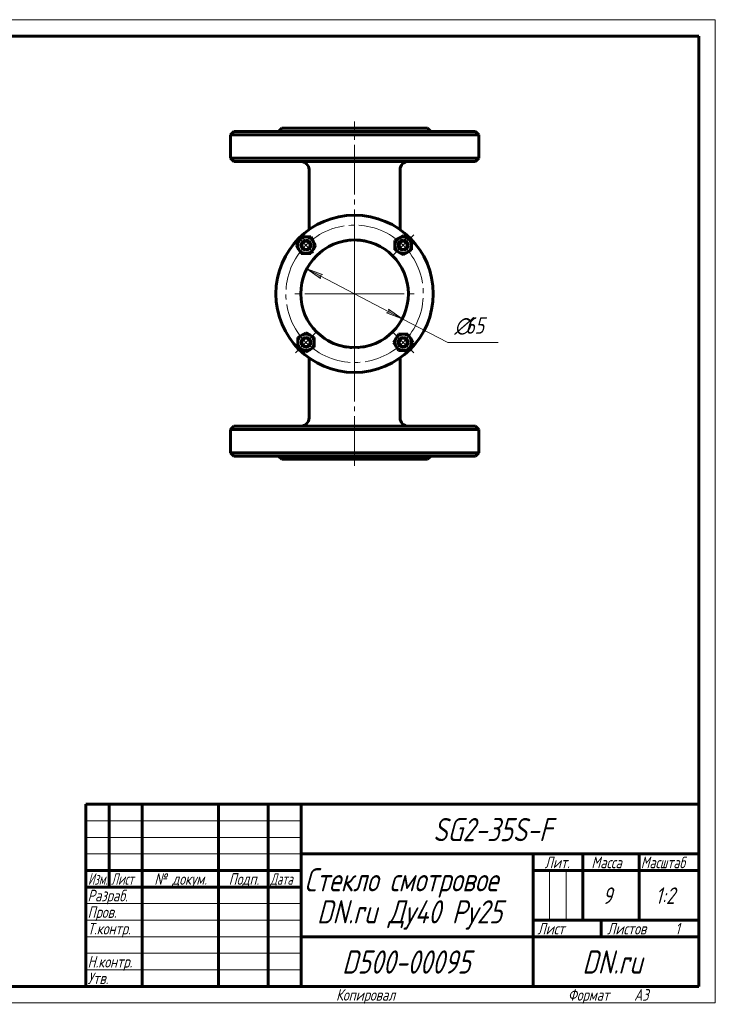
# Model space of a CAD drawing. Header units: millimetres. Extents: x 0 to 420, y 0 to 297.
# Tile 3 of 3: x 210 to 420, y 0 to 297. Entities that reach past the tile are written whole.
import ezdxf

# ---------------------------------------------------------------- set-up
doc = ezdxf.new("R2010")
doc.units = ezdxf.units.MM
for name, pattern in [('K5LT_AXLED', [19.5, 15, -1.5, 1.5, -1.5]), ('K5LT_BASIC', [0]), ('K5LT_THIN', [0])]:
    doc.linetypes.add(name, pattern=pattern)
doc.layers.add('Системный слой', color=7, linetype='Continuous')
doc.layers.add('Системный слой (1)', color=7, linetype='Continuous', true_color=0x6c6c6c)
doc.styles.add('KDIMTEXTSTYLE', font='GOST_AU.SHX', dxfattribs={"width": 0.96, "oblique": 15, "height": 5})
doc.styles.add('KTEXTSTYLE', font='GOST_AU.SHX', dxfattribs={"width": 0.96, "height": 5})
doc.dimstyles.new('KDIMSTYLE (0.50)', dxfattribs={"dimtxt": 5, "dimasz": 1, "dimexe": 2, "dimexo": 0, "dimgap": 1, "dimtad": 1, "dimlfac": 2, "dimtxsty": 'KDIMTEXTSTYLE', "dimsah": 1, "dimcen": 0, "dimdle": 1, "dimadec": 0, "dimazin": 0, "dimtfac": 0.667, "dimtmove": 0, "dimatfit": 3, "dimfxl": 1, "dimtvp": 1, "dimtolj": 1, "dimtzin": 0, "dimarcsym": 0})

# ---------------------------------------------------------------- blocks, each defined once
blk = doc.blocks.new('U48')
at = {"layer": 'Системный слой (1)', "linetype": 'K5LT_BASIC', "lineweight": 60}
for p, q in [((308.11, 198.23), (307.76, 198.3)), ((308.46, 198.17), (308.11, 198.23)), ((308.82, 198.11), (308.46, 198.17))]:
    blk.add_line(p, q, dxfattribs=at)
blk = doc.blocks.new('U49')
at = {"layer": 'Системный слой (1)', "linetype": 'K5LT_BASIC', "lineweight": 60}
for p, q in [((303.46, 199.86), (303.07, 200.08)), ((303.87, 199.65), (303.46, 199.86)), ((304.32, 199.44), (303.87, 199.65))]:
    blk.add_line(p, q, dxfattribs=at)
blk = doc.blocks.new('U50')
at = {"layer": 'Системный слой (1)', "linetype": 'K5LT_BASIC', "lineweight": 60}
for p, q in [((308.11, 198.23), (307.76, 198.3)), ((308.46, 198.17), (308.11, 198.23)), ((308.82, 198.11), (308.46, 198.17))]:
    blk.add_line(p, q, dxfattribs=at)
blk = doc.blocks.new('U51')
at = {"layer": 'Системный слой (1)', "linetype": 'K5LT_BASIC', "lineweight": 60}
for p, q in [((303.46, 199.86), (303.07, 200.08)), ((303.87, 199.65), (303.46, 199.86)), ((304.32, 199.44), (303.87, 199.65))]:
    blk.add_line(p, q, dxfattribs=at)
blk = doc.blocks.new('U52')
at = {"layer": 'Системный слой (1)', "linetype": 'K5LT_BASIC', "lineweight": 60}
for p, q in [((309.93, 198), (309.77, 198.01)), ((310.09, 197.99), (309.93, 198)), ((310.24, 197.98), (310.09, 197.99)), ((312.23, 197.99), (312.12, 197.99)), ((312.33, 198), (312.23, 197.99)), ((312.43, 198.01), (312.33, 198))]:
    blk.add_line(p, q, dxfattribs=at)
blk = doc.blocks.new('U53')
at = {"layer": 'Системный слой (1)', "linetype": 'K5LT_BASIC', "lineweight": 60}
for p, q in [((309.93, 198), (309.77, 198.01)), ((310.09, 197.99), (309.93, 198)), ((310.24, 197.98), (310.09, 197.99)), ((312.23, 197.99), (312.12, 197.99)), ((312.33, 198), (312.23, 197.99)), ((312.43, 198.01), (312.33, 198))]:
    blk.add_line(p, q, dxfattribs=at)
blk = doc.blocks.new('U54')
at = {"layer": 'Системный слой (1)', "linetype": 'K5LT_BASIC', "lineweight": 60}
for p, q in [((313.74, 198.17), (313.58, 198.14)), ((313.9, 198.2), (313.74, 198.17)), ((314.06, 198.23), (313.9, 198.2))]:
    blk.add_line(p, q, dxfattribs=at)
blk = doc.blocks.new('U55')
at = {"layer": 'Системный слой (1)', "linetype": 'K5LT_BASIC', "lineweight": 60}
for p, q in [((318.06, 199.52), (317.76, 199.38)), ((318.35, 199.66), (318.06, 199.52)), ((318.63, 199.81), (318.35, 199.66)), ((318.92, 199.96), (318.81, 199.9)), ((319.03, 200.02), (318.92, 199.96)), ((319.14, 200.08), (319.03, 200.02))]:
    blk.add_line(p, q, dxfattribs=at)
blk = doc.blocks.new('U56')
at = {"layer": 'Системный слой (1)', "linetype": 'K5LT_BASIC', "lineweight": 60}
for p, q in [((313.74, 198.17), (313.58, 198.14)), ((313.9, 198.2), (313.74, 198.17)), ((314.06, 198.23), (313.9, 198.2))]:
    blk.add_line(p, q, dxfattribs=at)
blk = doc.blocks.new('U57')
at = {"layer": 'Системный слой (1)', "linetype": 'K5LT_BASIC', "lineweight": 60}
for p, q in [((318.06, 199.52), (317.76, 199.38)), ((318.35, 199.66), (318.06, 199.52)), ((318.63, 199.81), (318.35, 199.66)), ((318.92, 199.96), (318.81, 199.9)), ((319.03, 200.02), (318.92, 199.96)), ((319.14, 200.08), (319.03, 200.02))]:
    blk.add_line(p, q, dxfattribs=at)
blk = doc.blocks.new('U58')
at = {"layer": 'Системный слой (1)', "linetype": 'K5LT_BASIC', "lineweight": 60}
for p, q in [((308.17, 230.19), (308.36, 230.22)), ((308.36, 230.22), (308.55, 230.25)), ((308.55, 230.25), (308.74, 230.28))]:
    blk.add_line(p, q, dxfattribs=at)
blk = doc.blocks.new('U59')
at = {"layer": 'Системный слой (1)', "linetype": 'K5LT_BASIC', "lineweight": 60}
for p, q in [((309.77, 230.4), (309.86, 230.41)), ((309.86, 230.41), (309.96, 230.41)), ((309.96, 230.41), (310.06, 230.42)), ((311.81, 230.44), (312.02, 230.43)), ((312.02, 230.43), (312.24, 230.41)), ((312.24, 230.41), (312.45, 230.4))]:
    blk.add_line(p, q, dxfattribs=at)
blk = doc.blocks.new('U60')
at = {"layer": 'Системный слой (1)', "linetype": 'K5LT_BASIC', "lineweight": 60}
for p, q in [((313.38, 230.29), (313.75, 230.24)), ((313.75, 230.24), (314.11, 230.17)), ((314.11, 230.17), (314.47, 230.1))]:
    blk.add_line(p, q, dxfattribs=at)
blk = doc.blocks.new('U61')
at = {"layer": 'Системный слой (1)', "linetype": 'K5LT_BASIC', "lineweight": 60}
for p, q in [((313.38, 230.29), (313.75, 230.24)), ((313.75, 230.24), (314.11, 230.17)), ((314.11, 230.17), (314.47, 230.1))]:
    blk.add_line(p, q, dxfattribs=at)
blk = doc.blocks.new('U62')
at = {"layer": 'Системный слой (1)', "linetype": 'K5LT_BASIC', "lineweight": 60}
for p, q in [((309.77, 230.4), (309.86, 230.41)), ((309.86, 230.41), (309.96, 230.41)), ((309.96, 230.41), (310.06, 230.42)), ((311.81, 230.44), (312.2, 230.42)), ((312.2, 230.42), (312.59, 230.39)), ((312.59, 230.39), (312.97, 230.35))]:
    blk.add_line(p, q, dxfattribs=at)
blk = doc.blocks.new('U63')
at = {"layer": 'Системный слой (1)', "linetype": 'K5LT_BASIC', "lineweight": 60}
for p, q in [((308.17, 230.19), (308.34, 230.22)), ((308.34, 230.22), (308.51, 230.25)), ((308.51, 230.25), (308.68, 230.27))]:
    blk.add_line(p, q, dxfattribs=at)
blk = doc.blocks.new('U64')
at = {"layer": 'Системный слой (1)', "linetype": 'K5LT_AXLED', "lineweight": 18}
for q in [(311.1, 232.95), (292.35, 214.2), (329.85, 214.2), (311.1, 195.45)]:
    blk.add_line((311.1, 214.2), q, dxfattribs=at)
blk = doc.blocks.new('D6')
at = {"layer": 'Системный слой (1)'}
for points in [[(301.43, 219.99), (296.69, 221.72), (300.82, 218.82), (300.68, 219.64)], [(325.51, 206.69), (321.38, 209.59), (321.52, 208.77), (320.77, 208.42)]]:
    blk.add_hatch(color=256, dxfattribs=at).paths.add_polyline_path(points)
at = {"layer": 'Системный слой (1)', "linetype": 'K5LT_THIN', "lineweight": 18}
for p, q in [((296.69, 221.72), (301.43, 219.99)), ((300.82, 218.82), (296.69, 221.72)), ((296.69, 221.72), (325.51, 206.69)), ((301.43, 219.99), (300.68, 219.64)), ((300.68, 219.64), (300.82, 218.82)), ((320.77, 208.42), (321.52, 208.77)), ((325.51, 206.69), (320.77, 208.42)), ((321.52, 208.77), (321.38, 209.59)), ((321.38, 209.59), (325.51, 206.69)), ((325.51, 206.69), (339.24, 199.53))]:
    blk.add_line(p, q, dxfattribs=at)
blk.add_wipeout([(341.24, 200.53), (341.24, 207.91), (352, 207.91), (352, 200.53)]).dxf.layer = 'Системный слой (1)'
blk.add_line((339.24, 199.53), (354.45, 199.53), dxfattribs=at)
at = {"layer": 'Системный слой (1)', "char_height": 5, "attachment_point": 1, "style": 'KTEXTSTYLE'}
for s, insert in [('\\H5.0;\\W1.000;\\Q15;\\Q15;\\W0.960;∅', (341.24, 207.12)), ('\\H5.0;\\W1.000;\\Q15;\\Q15;\\W0.960;65', (344.55, 207.12))]:
    blk.add_mtext(s, dxfattribs=dict(at, insert=insert))
blk = doc.blocks.new('KDIMARROW_01')
at = {"layer": 'Системный слой'}
blk.add_hatch(color=0, dxfattribs=at).paths.add_polyline_path([(0, 0), (-5, 0.66), (-4.5, 0), (-5, -0.66)])
at = {"layer": 'Системный слой', "color": 0, "linetype": 'K5LT_THIN', "lineweight": 18}
for p, q in [((-4.5, 0), (-5, 0.66)), ((-5, 0.66), (0, 0)), ((0, 0), (-5, -0.66)), ((-5, -0.66), (-4.5, 0))]:
    blk.add_line(p, q, dxfattribs=at)
at = {"layer": 'Системный слой (1)', "color": 0, "linetype": 'K5LT_THIN', "lineweight": 18}
blk.add_line((311.1, 214.2), (310.6, 214.2), dxfattribs=at)
blk = doc.blocks.new('U65')
at = {"layer": 'Системный слой (1)', "linetype": 'K5LT_AXLED', "lineweight": 18}
for p, q in [((325.77, 228.88), (328.95, 232.06)), ((296.43, 228.88), (294.13, 231.17)), ((298.72, 226.58), (296.43, 228.88)), ((322.59, 225.69), (325.77, 228.88)), ((299.61, 202.71), (296.43, 199.53)), ((322.59, 202.71), (325.77, 199.53)), ((296.43, 199.53), (293.24, 196.35)), ((325.77, 199.53), (328.95, 196.35))]:
    blk.add_line(p, q, dxfattribs=at)
for start, end in [(45, 135), (135, 225), (315, 45), (225, 315)]:
    blk.add_arc((311.1, 214.2), 20.75, start, end, dxfattribs=at)
blk = doc.blocks.new('U66')
at = {"linetype": 'K5LT_THIN', "lineweight": 18}
for p, q in [((0, 297), (420, 297)), ((420, 297), (420, 0)), ((230, 55), (295, 55)), ((230, 50), (295, 50)), ((230, 45), (295, 45)), ((369.96, 25), (369.96, 40)), ((374.98, 25), (374.98, 40)), ((230, 30), (295, 30)), ((230, 25), (295, 25)), ((230, 20), (295, 20)), ((230, 15), (295, 15)), ((230, 10), (295, 10)), ((420, 0), (0, 0))]:
    blk.add_line(p, q, dxfattribs=at)
at = {"linetype": 'K5LT_BASIC', "lineweight": 60}
for p, q in [((20, 292), (415, 292)), ((415, 292), (415, 5)), ((230, 60), (415, 60)), ((230, 5), (230, 60)), ((237, 35), (237, 60)), ((247, 5), (247, 60)), ((270, 5), (270, 60)), ((285, 5), (285, 60)), ((295, 5), (295, 60)), ((295, 45), (415, 45)), ((365, 5), (365, 45)), ((380, 25), (380, 45)), ((397, 25), (397, 45)), ((230, 40), (295, 40)), ((365, 40), (380, 40)), ((380, 40), (415, 40)), ((230, 35), (295, 35)), ((365, 25), (415, 25)), ((385.57, 20), (385.57, 25)), ((295, 20), (365, 20)), ((365, 20), (415, 20)), ((415, 5), (20, 5))]:
    blk.add_line(p, q, dxfattribs=at)
at = {"attachment_point": 1, "style": 'KTEXTSTYLE'}
for s, insert, char_height in [('\\H5.0;\\W1.000;\\Q15;\\Q15;\\W0.960;\\H7.00;SG2-35S-F', (334.83, 55.86), 7), ('\\H5.0;\\W1.000;\\Q15;\\Q15;\\W0.960;\\H3.50;Лит.', (368.47, 44.18), 3.5), ('\\H5.0;\\W1.000;\\Q15;\\Q15;\\W0.960;\\H3.50;Масса', (382.58, 44.18), 3.5), ('\\H5.0;\\W1.000;\\Q15;\\Q15;\\W0.926;\\H3.50;Масштаб', (397.52, 44.18), 3.5), ('\\H5.0;\\W1.000;\\Q15;\\Q15;\\W0.786;\\H3.50;Изм.', (230.62, 39.18), 3.5), ('\\H5.0;\\W1.000;\\Q15;\\Q15;\\W0.800;\\H3.50;Лист', (237.61, 39.18), 3.5), ('\\H5.0;\\W1.000;\\Q15;\\Q15;\\W0.960;\\H3.50;№ докум.', (250.63, 39.18), 3.5), ('\\H5.0;\\W1.000;\\Q15;\\Q15;\\W0.960;\\H3.50;Подп.', (273.1, 39.18), 3.5), ('\\H5.0;\\W1.000;\\Q15;\\Q15;\\W0.800;\\H3.50;Дата', (285.61, 39.18), 3.5), ('\\H5.0;\\W1.000;\\Q15;\\Q15;\\W0.960;\\H7.00;Стекло смотровое', (295.94, 40.69), 7), ('\\H5.0;\\W1.000;\\Q15;\\Q15;\\W0.960;\\H3.50;Разраб.', (230.5, 34.18), 3.5), ('\\H5.0;\\W1.000;\\Q15;\\Q15;\\W0.960;9', (386, 34.9), 5), ('\\H5.0;\\W1.000;\\Q15;\\Q15;\\W0.960;1:2', (401.92, 34.9), 5), ('\\H5.0;\\W1.000;\\Q15;\\Q15;\\W0.960;\\H7.00;DN.ru Ду40 Ру25', (299.74, 31.02), 7), ('\\H5.0;\\W1.000;\\Q15;\\Q15;\\W0.960;\\H3.50;Пров.', (230.5, 29.18), 3.5), ('\\H5.0;\\W1.000;\\Q15;\\Q15;\\W0.960;\\H3.50;Т.контр.', (230.5, 24.18), 3.5), ('\\H5.0;\\W1.000;\\Q15;\\Q15;\\W0.960;\\H3.50;Лист', (366.32, 24.18), 3.5), ('\\H5.0;\\W1.000;\\Q15;\\Q15;\\W0.960;\\H3.50;Листов', (387.36, 24.18), 3.5), ('\\H5.0;\\W1.000;\\Q15;\\Q15;\\W0.960;\\H3.50;1', (407.91, 24.18), 3.5), ('\\H5.0;\\W1.000;\\Q15;\\Q15;\\W0.960;\\H7.00;D500-00095', (307.33, 15.86), 7), ('\\H5.0;\\W1.000;\\Q15;\\Q15;\\W0.960;\\H7.00;DN.ru', (379.84, 15.86), 7), ('\\H5.0;\\W1.000;\\Q15;\\Q15;\\W0.960;\\H3.50;Н.контр.', (230.5, 14.18), 3.5), ('\\H5.0;\\W1.000;\\Q15;\\Q15;\\W0.960;\\H3.50;Утв.', (230.5, 9.18), 3.5), ('\\H5.0;\\W1.000;\\Q15;\\Q15;\\W0.960;\\H3.50;Копировал', (305.5, 4.18), 3.5), ('\\H5.0;\\W1.000;\\Q15;\\Q15;\\W0.960;\\H3.50;Формат', (375.5, 4.18), 3.5), ('\\H5.0;\\W1.000;\\Q15;\\Q15;\\W0.960;\\H3.50;A3', (395.5, 4.18), 3.5)]:
    blk.add_mtext(s, dxfattribs=dict(at, insert=insert, char_height=char_height))

msp = doc.modelspace()

# ---------------------------------------------------------------- linework, layer by layer
at = {"layer": 'Системный слой (1)', "linetype": 'K5LT_AXLED', "lineweight": 18}
for p, q in [((311.0993, 224.7016), (311.0993, 266.2041)), ((311.0993, 162.2041), (311.0993, 203.7066))]:
    msp.add_line(p, q, dxfattribs=at)
at = {"layer": 'Системный слой (1)', "linetype": 'K5LT_BASIC', "lineweight": 60}
for p, q in [((274.5993, 263.2041), (273.5993, 262.2041)), ((273.5993, 262.2041), (311.0993, 262.2041)), ((273.5993, 255.2041), (273.5993, 262.2041)), ((347.5993, 263.2041), (274.5993, 263.2041)), ((289.0993, 264.2041), (288.0993, 263.2041)), ((289.0993, 264.2041), (333.0993, 264.2041)), ((311.0993, 262.2041), (348.5993, 262.2041)), ((333.0993, 264.2041), (334.0993, 263.2041)), ((347.5993, 263.2041), (348.5993, 262.2041)), ((348.5993, 255.2041), (348.5993, 262.2041)), ((274.5993, 254.2041), (273.5993, 255.2041)), ((311.0993, 255.2041), (273.5993, 255.2041)), ((274.5993, 254.2041), (347.5993, 254.2041)), ((348.5993, 255.2041), (311.0993, 255.2041)), ((347.5993, 254.2041), (348.5993, 255.2041)), ((297.3493, 233.569), (297.3493, 251.7041)), ((324.8493, 233.569), (324.8493, 251.7041)), ((293.5401, 228.8765), (294.2617, 230.1265)), ((294.2617, 230.1265), (294.9834, 231.3765)), ((294.9834, 231.3765), (296.4268, 231.3765)), ((296.4268, 231.3765), (297.8702, 231.3765)), ((297.8702, 231.3765), (298.5919, 230.1265)), ((298.5919, 230.1265), (299.3136, 228.8765)), ((323.2717, 230.3199), (324.5217, 231.0416)), ((323.2717, 228.8765), (323.2717, 230.3199)), ((324.5217, 231.0416), (325.7717, 231.7633)), ((325.7717, 231.7633), (327.0217, 231.0416)), ((327.0217, 231.0416), (328.2717, 230.3199)), ((328.2717, 230.3199), (328.2717, 228.8765)), ((294.2617, 227.6265), (293.5401, 228.8765)), ((294.9834, 226.3765), (294.2617, 227.6265)), ((296.4268, 226.3765), (294.9834, 226.3765)), ((297.8702, 226.3765), (296.4268, 226.3765)), ((298.5919, 227.6265), (297.8702, 226.3765)), ((299.3136, 228.8765), (298.5919, 227.6265)), ((321.4616, 226.7215), (321.4525, 226.729)), ((323.2717, 227.4332), (323.2717, 228.8765)), ((324.5217, 226.7115), (323.2717, 227.4332)), ((325.7717, 225.9898), (324.5217, 226.7115)), ((327.0217, 226.7115), (325.7717, 225.9898)), ((328.2717, 227.4332), (327.0217, 226.7115)), ((328.2717, 228.8765), (328.2717, 227.4332)), ((295.1768, 201.6967), (296.4268, 202.4184)), ((296.4268, 202.4184), (297.6768, 201.6967)), ((293.9268, 200.975), (295.1768, 201.6967)), ((293.9268, 199.5316), (293.9268, 200.975)), ((293.9268, 198.0882), (293.9268, 199.5316)), ((297.6768, 201.6967), (298.9268, 200.975)), ((298.9268, 200.975), (298.9268, 199.5316)), ((298.9268, 199.5316), (298.9268, 198.0882)), ((321.4558, 201.6819), (321.4616, 201.6867)), ((322.885, 199.5316), (323.6067, 200.7816)), ((323.6067, 198.2816), (322.885, 199.5316)), ((323.6067, 200.7816), (324.3284, 202.0316)), ((324.3284, 202.0316), (325.7717, 202.0316)), ((325.7717, 202.0316), (327.2151, 202.0316)), ((327.2151, 202.0316), (327.9368, 200.7816)), ((327.9368, 200.7816), (328.6585, 199.5316)), ((328.6585, 199.5316), (327.9368, 198.2816)), ((295.1768, 197.3665), (293.9268, 198.0882)), ((296.4268, 196.6449), (295.1768, 197.3665)), ((297.6768, 197.3665), (296.4268, 196.6449)), ((298.9268, 198.0882), (297.6768, 197.3665)), ((324.3284, 197.0316), (323.6067, 198.2816)), ((325.7717, 197.0316), (324.3284, 197.0316)), ((327.2151, 197.0316), (325.7717, 197.0316)), ((327.9368, 198.2816), (327.2151, 197.0316)), ((297.3493, 176.7041), (297.3493, 194.8392)), ((324.8493, 176.7041), (324.8493, 194.8392)), ((274.5993, 174.2041), (273.5993, 173.2041)), ((273.5993, 173.2041), (311.0993, 173.2041)), ((273.5993, 166.2041), (273.5993, 173.2041)), ((347.5993, 174.2041), (274.5993, 174.2041)), ((311.0993, 173.2041), (348.5993, 173.2041)), ((347.5993, 174.2041), (348.5993, 173.2041)), ((348.5993, 166.2041), (348.5993, 173.2041)), ((274.5993, 165.2041), (273.5993, 166.2041)), ((311.0993, 166.2041), (273.5993, 166.2041)), ((274.5993, 165.2041), (347.5993, 165.2041)), ((289.0993, 164.2041), (288.0993, 165.2041)), ((289.0993, 164.2041), (333.0993, 164.2041)), ((348.5993, 166.2041), (311.0993, 166.2041)), ((333.0993, 164.2041), (334.0993, 165.2041)), ((347.5993, 165.2041), (348.5993, 166.2041))]:
    msp.add_line(p, q, dxfattribs=at)
for centre, radius in [((311.0993, 214.2041), 23.75), ((296.4268, 228.8765), 1.25), ((325.7717, 228.8765), 1.25), ((296.4268, 199.5316), 1.25), ((325.7717, 199.5316), 1.25)]:
    msp.add_circle(centre, radius, dxfattribs=at)
for centre, radius, start, end in [((294.8493, 251.7041), 2.5, 0, 90), ((327.3493, 251.7041), 2.5, 90, 180), ((296.4268, 228.8765), 2.5, 150, 210), ((296.4268, 228.8765), 2.5, 90, 150), ((311.0993, 214.2041), 16.25, 0, 270), ((296.4268, 228.8765), 1.5, 90, 270), ((296.4268, 228.8765), 2.5, 30, 90), ((296.4268, 228.8765), 1.5, 270, 90), ((296.4268, 228.8765), 2.5, 330, 30), ((325.7717, 228.8765), 2.5, 120, 180), ((325.7717, 228.8765), 1.5, 90, 270), ((325.7717, 228.8765), 2.5, 60, 120), ((325.7717, 228.8765), 1.5, 270, 90), ((325.7717, 228.8765), 2.5, 0, 60), ((296.4268, 228.8765), 2.5, 210, 270), ((296.4268, 228.8765), 2.5, 270, 330), ((300.0993, 227.4918), 1, 309.619126, 310.063496), ((325.7717, 228.8765), 2.5, 180, 240), ((325.7717, 228.8765), 2.5, 240, 300), ((325.7717, 228.8765), 2.5, 300, 0), ((311.0993, 214.2041), 16.25, 270, 0), ((296.4268, 199.5316), 2.5, 120, 180), ((296.4268, 199.5316), 2.5, 180, 240), ((296.4268, 199.5316), 1.5, 90, 270), ((296.4268, 199.5316), 2.5, 60, 120), ((296.4268, 199.5316), 1.5, 270, 90), ((296.4268, 199.5316), 2.5, 0, 60), ((296.4268, 199.5316), 2.5, 300, 0), ((300.0993, 200.9164), 1, 49.693384, 50.380874), ((325.7717, 199.5316), 2.5, 150, 210), ((325.7717, 199.5316), 2.5, 90, 150), ((325.7717, 199.5316), 1.5, 90, 270), ((325.7717, 199.5316), 2.5, 30, 90), ((325.7717, 199.5316), 1.5, 270, 90), ((325.7717, 199.5316), 2.5, 330, 30), ((296.4268, 199.5316), 2.5, 240, 300), ((325.7717, 199.5316), 2.5, 210, 270), ((325.7717, 199.5316), 2.5, 270, 330), ((294.8493, 176.7041), 2.5, 270, 0), ((327.3493, 176.7041), 2.5, 180, 270)]:
    msp.add_arc(centre, radius, start, end, dxfattribs=at)
for points, knots in [([(300.7426, 226.7261), (300.7423, 226.7259), (300.7427, 226.7262), (300.7429, 226.7264), (300.7429, 226.7264), (300.7432, 226.7267), (300.7432, 226.7267), (300.7448, 226.728), (300.7464, 226.7294), (300.7516, 226.7337), (300.7548, 226.7364), (300.763, 226.7431), (300.7678, 226.7471), (300.779, 226.7564), (300.7854, 226.7616), (300.7925, 226.7674)], [0, 0, 0, 0, 1.29900796, 1.29900796, 1.30037727, 1.30037727, 2.55764636, 2.55764636, 5.11529273, 5.11529273, 7.67293909, 7.67293909, 10.23058546, 10.23058546, 12.78823182, 12.78823182, 12.78823182, 12.78823182]), ([(300.7426, 226.7261), (300.7423, 226.7259), (300.7427, 226.7262), (300.7431, 226.7266), (300.7432, 226.7267), (300.7448, 226.728), (300.7464, 226.7294), (300.7516, 226.7337), (300.7548, 226.7364), (300.763, 226.7431), (300.7678, 226.7471), (300.779, 226.7564), (300.7854, 226.7616), (300.7925, 226.7674)], [0, 0, 0, 0, 1.30037724, 1.30037724, 2.55764637, 2.55764637, 5.11529273, 5.11529273, 7.6729391, 7.6729391, 10.23058547, 10.23058547, 12.78823184, 12.78823184, 12.78823184, 12.78823184]), ([(301.0224, 226.9523), (301.0522, 226.9758), (301.0841, 227.001), (301.1521, 227.054), (301.1882, 227.082), (301.2647, 227.1406), (301.305, 227.1712), (301.35, 227.2051), (301.3527, 227.2071), (301.3598, 227.2124), (301.3642, 227.2157), (301.3725, 227.2219), (301.3764, 227.2248), (301.3839, 227.2304), (301.3874, 227.2331), (301.3942, 227.2381), (301.3974, 227.2405), (301.4034, 227.245), (301.4063, 227.2471), (301.4117, 227.2512), (301.4143, 227.2531), (301.4192, 227.2567), (301.4215, 227.2585), (301.4259, 227.2617), (301.428, 227.2633), (301.4319, 227.2662), (301.4338, 227.2676), (301.4373, 227.2702), (301.439, 227.2714), (301.4422, 227.2738), (301.4437, 227.2749), (301.4465, 227.277), (301.4478, 227.278), (301.4504, 227.2798), (301.4516, 227.2807), (301.4539, 227.2824), (301.4549, 227.2832), (301.457, 227.2847), (301.4579, 227.2854), (301.4598, 227.2868), (301.4606, 227.2874), (301.4622, 227.2886), (301.463, 227.2892), (301.4645, 227.2902), (301.4652, 227.2907), (301.4665, 227.2918), (301.4672, 227.2923), (301.4683, 227.2931), (301.4687, 227.2934), (301.4697, 227.2941), (301.4704, 227.2946), (301.4722, 227.2959), (301.4734, 227.2968), (301.477, 227.2994), (301.4793, 227.3012), (301.4864, 227.3064), (301.4912, 227.3099), (301.5054, 227.3203), (301.515, 227.3273), (301.5439, 227.3484), (301.5635, 227.3627), (301.5975, 227.3872), (301.6118, 227.3975), (301.6262, 227.4078)], [0, 0, 0, 0, 5, 5, 10, 10, 15, 15, 15.31748501, 15.31748501, 15.82695899, 15.82695899, 16.2820882, 16.2820882, 16.68866952, 16.68866952, 17.05188146, 17.05188146, 17.37635016, 17.37635016, 17.66620831, 17.66620831, 17.92514776, 17.92514776, 18.15646656, 18.15646656, 18.36311095, 18.36311095, 18.54771291, 18.54771291, 18.71262369, 18.71262369, 18.85994369, 18.85994369, 18.99154931, 18.99154931, 19.10911677, 19.10911677, 19.21414349, 19.21414349, 19.30796719, 19.30796719, 19.39178286, 19.39178286, 19.46665805, 19.46665805, 19.54153324, 19.54153324, 19.5840299, 19.5840299, 19.65283399, 19.65283399, 19.78234758, 19.78234758, 20.03732745, 20.03732745, 20.54526355, 20.54526355, 21.55708845, 21.55708845, 23.57264366, 23.57264366, 25, 25, 25, 25]), ([(301.0224, 226.9523), (301.0522, 226.9758), (301.0841, 227.001), (301.1521, 227.054), (301.1882, 227.082), (301.2647, 227.1406), (301.305, 227.1712), (301.35, 227.2051), (301.3527, 227.2071), (301.3598, 227.2124), (301.3642, 227.2157), (301.3725, 227.2219), (301.3764, 227.2248), (301.3839, 227.2304), (301.3874, 227.2331), (301.3942, 227.2381), (301.3974, 227.2405), (301.4034, 227.245), (301.4063, 227.2471), (301.4117, 227.2512), (301.4143, 227.2531), (301.4192, 227.2567), (301.4215, 227.2585), (301.4259, 227.2617), (301.428, 227.2633), (301.4319, 227.2662), (301.4338, 227.2676), (301.4373, 227.2702), (301.439, 227.2714), (301.4422, 227.2738), (301.4437, 227.2749), (301.4465, 227.277), (301.4478, 227.278), (301.4504, 227.2798), (301.4516, 227.2807), (301.4539, 227.2824), (301.4549, 227.2832), (301.457, 227.2847), (301.4579, 227.2854), (301.4598, 227.2868), (301.4606, 227.2874), (301.4622, 227.2886), (301.463, 227.2892), (301.4645, 227.2902), (301.4652, 227.2907), (301.4665, 227.2918), (301.4672, 227.2923), (301.4683, 227.2931), (301.4687, 227.2934), (301.4697, 227.2941), (301.4704, 227.2946), (301.4722, 227.2959), (301.4734, 227.2968), (301.477, 227.2994), (301.4793, 227.3012), (301.4864, 227.3064), (301.4912, 227.3099), (301.5054, 227.3203), (301.515, 227.3273), (301.5439, 227.3484), (301.5635, 227.3627), (301.5975, 227.3872), (301.6118, 227.3975), (301.6262, 227.4078)], [0, 0, 0, 0, 5, 5, 10, 10, 15, 15, 15.31748501, 15.31748501, 15.82695899, 15.82695899, 16.28208821, 16.28208821, 16.68866952, 16.68866952, 17.05188146, 17.05188146, 17.37635016, 17.37635016, 17.66620831, 17.66620831, 17.92514776, 17.92514776, 18.15646656, 18.15646656, 18.36311095, 18.36311095, 18.54771291, 18.54771291, 18.71262369, 18.71262369, 18.85994369, 18.85994369, 18.99154931, 18.99154931, 19.10911677, 19.10911677, 19.21414349, 19.21414349, 19.30796719, 19.30796719, 19.39178286, 19.39178286, 19.46665805, 19.46665805, 19.54153324, 19.54153324, 19.5840299, 19.5840299, 19.65283399, 19.65283399, 19.78234758, 19.78234758, 20.03732745, 20.03732745, 20.54526355, 20.54526355, 21.55708845, 21.55708845, 23.57264366, 23.57264366, 25, 25, 25, 25]), ([(321.3446, 226.8179), (321.3473, 226.8158), (321.3499, 226.8137), (321.3567, 226.8081), (321.3608, 226.8048), (321.3712, 226.7963), (321.3773, 226.7913), (321.3936, 226.7779), (321.4031, 226.7701), (321.4208, 226.7555), (321.4287, 226.749), (321.4411, 226.7386), (321.4457, 226.7348), (321.451, 226.7303), (321.4517, 226.7298), (321.453, 226.7287), (321.4529, 226.7287), (321.4526, 226.729)], [0, 0, 0, 0, 0.51667779, 0.51667779, 1.37780743, 1.37780743, 2.75561486, 2.75561486, 5.3390038, 5.3390038, 8.30476091, 8.30476091, 11.27051802, 11.27051802, 13.59065535, 13.59065535, 14.82878554, 14.82878554, 14.82878554, 14.82878554]), ([(321.3446, 226.8179), (321.3473, 226.8158), (321.3499, 226.8137), (321.3567, 226.8081), (321.3608, 226.8048), (321.3712, 226.7963), (321.3773, 226.7913), (321.3936, 226.7779), (321.4031, 226.7701), (321.4208, 226.7555), (321.4287, 226.749), (321.4411, 226.7386), (321.4457, 226.7348), (321.451, 226.7303), (321.4517, 226.7298), (321.453, 226.7287), (321.4529, 226.7287), (321.4526, 226.729)], [0, 0, 0, 0, 0.51667779, 0.51667779, 1.37780743, 1.37780743, 2.75561486, 2.75561486, 5.3390038, 5.3390038, 8.30476091, 8.30476091, 11.27051802, 11.27051802, 13.59065536, 13.59065536, 14.82878554, 14.82878554, 14.82878554, 14.82878554]), ([(300.8609, 201.5845), (300.8582, 201.5867), (300.8555, 201.5889), (300.8484, 201.5946), (300.8442, 201.5981), (300.8334, 201.6069), (300.8271, 201.612), (300.8101, 201.6259), (300.8002, 201.6341), (300.7813, 201.6496), (300.7728, 201.6567), (300.7592, 201.668), (300.7542, 201.6722), (300.7479, 201.6775), (300.7472, 201.6781), (300.7456, 201.6794), (300.7457, 201.6794), (300.746, 201.6791)], [0, 0, 0, 0, 0.50246259, 0.50246259, 1.33990025, 1.33990025, 2.67980049, 2.67980049, 5.19211345, 5.19211345, 8.15881271, 8.15881271, 11.12551197, 11.12551197, 13.62483888, 13.62483888, 14.83349628, 14.83349628, 14.83349628, 14.83349628]), ([(300.8609, 201.5845), (300.8582, 201.5867), (300.8555, 201.5889), (300.8484, 201.5946), (300.8442, 201.5981), (300.8334, 201.6069), (300.8271, 201.612), (300.8101, 201.6259), (300.8002, 201.6341), (300.7813, 201.6496), (300.7728, 201.6567), (300.7592, 201.668), (300.7542, 201.6722), (300.7479, 201.6775), (300.7472, 201.6781), (300.7456, 201.6794), (300.7457, 201.6794), (300.746, 201.6791)], [0, 0, 0, 0, 0.50246259, 0.50246259, 1.33990025, 1.33990025, 2.67980049, 2.67980049, 5.19211345, 5.19211345, 8.15881271, 8.15881271, 11.12551197, 11.12551197, 13.62483888, 13.62483888, 14.83349628, 14.83349628, 14.83349628, 14.83349628]), ([(321.4561, 201.6821), (321.4563, 201.6823), (321.456, 201.682), (321.4556, 201.6817), (321.4555, 201.6816), (321.4541, 201.6804), (321.4525, 201.6791), (321.4478, 201.6751), (321.4447, 201.6726), (321.4371, 201.6663), (321.4326, 201.6626), (321.4221, 201.6539), (321.4162, 201.649), (321.4095, 201.6436)], [0, 0, 0, 0, 1.3309445, 1.3309445, 2.55630212, 2.55630212, 5.11260424, 5.11260424, 7.66890636, 7.66890636, 10.22520847, 10.22520847, 12.78151059, 12.78151059, 12.78151059, 12.78151059]), ([(321.4561, 201.6821), (321.4563, 201.6823), (321.456, 201.682), (321.4558, 201.6819), (321.4558, 201.6819), (321.4556, 201.6817), (321.4555, 201.6816), (321.4541, 201.6804), (321.4525, 201.6791), (321.4478, 201.6751), (321.4447, 201.6726), (321.4371, 201.6663), (321.4326, 201.6626), (321.4221, 201.6539), (321.4162, 201.649), (321.4095, 201.6436)], [0, 0, 0, 0, 1.33035878, 1.33035878, 1.33094446, 1.33094446, 2.55630212, 2.55630212, 5.11260424, 5.11260424, 7.66890636, 7.66890636, 10.22520849, 10.22520849, 12.78151061, 12.78151061, 12.78151061, 12.78151061])]:
    msp.add_open_spline(points, degree=3, knots=knots, dxfattribs=at)

# ---------------------------------------------------------------- block references
at = {"layer": 'Системный слой (1)'}
for name in ['U64', 'U58', 'U63', 'U59', 'U62', 'U60', 'U61', 'U49', 'U51', 'U55', 'U57', 'U48', 'U50', 'U52', 'U53', 'U54', 'U56']:
    msp.add_blockref(name, (0, 0), dxfattribs=at)

# ---------------------------------------------------------------- next in the draw order: dimensions: what is measured, and where the dimension line sits
dim = msp.add_diameter_dim_2p(p1=(282.2813, 229.2299), p2=(339.9172, 199.1783), dimstyle='KDIMSTYLE (0.50)', override={"dimtih": 1, "dimtoh": 1, "dimpost": '\\H5.0;\\W0.960;\\Q15;<>', "dimblk1": 'KDIMARROW_01', "dimblk2": 'KDIMARROW_01', "dimtol": 1, "dimtp": 0, "dimtm": 0, "dimtdec": 5, "dimtmove": 1, "dimatfit": 2, "dimtolj": 1}, dxfattribs=at)
dim.commit()
dim.dimension.update_dxf_attribs({"geometry": 'D6', "text_midpoint": (341.2395, 199.5316), "dimtype": 163})

# ---------------------------------------------------------------- next in the draw order: block references
msp.add_blockref('U66', (0, 0))
msp.add_blockref('U65', (0, 0), dxfattribs=at)

doc.saveas('drawing.dxf')
